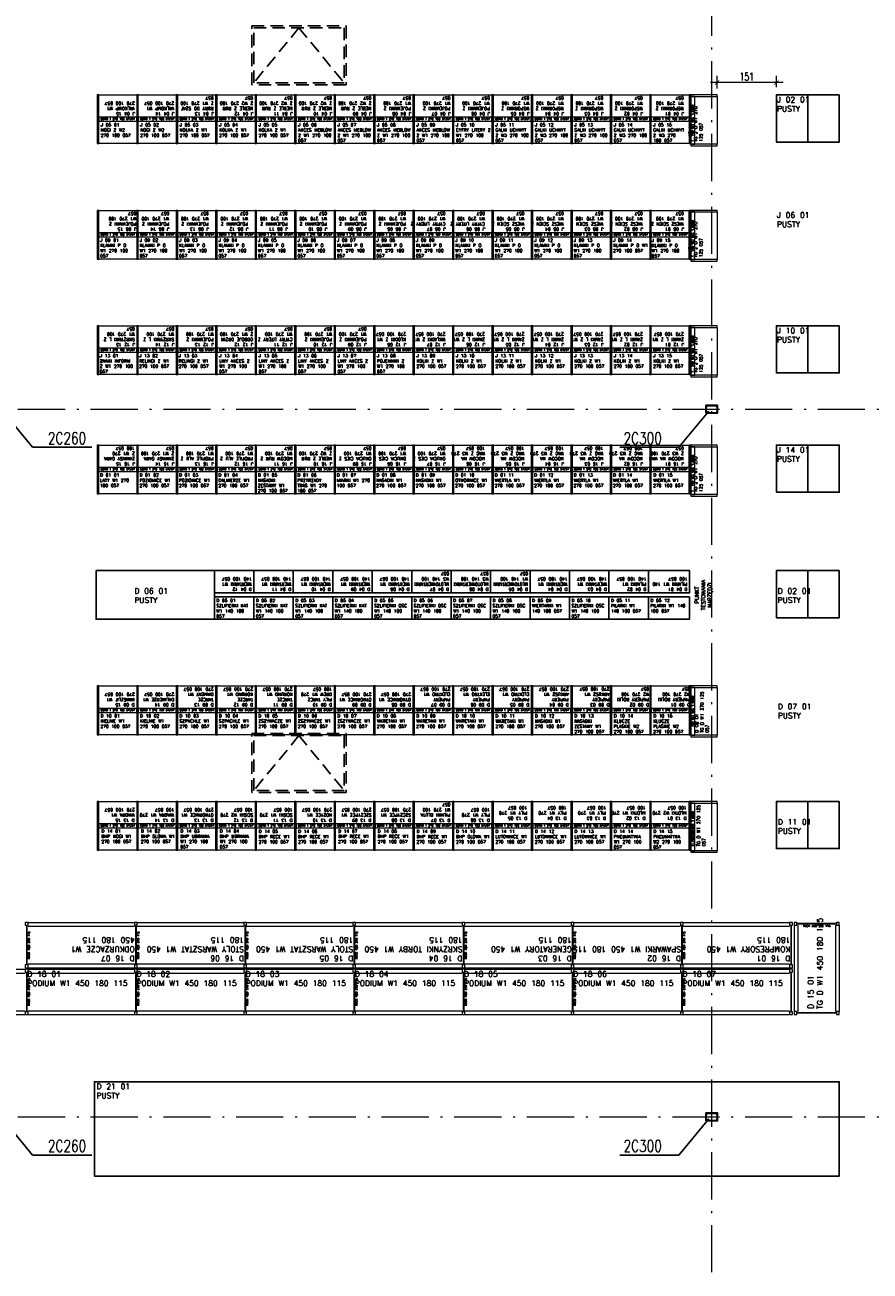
# Model space of a CAD drawing. Extents: x 153948 to 285449, y -89387 to -60195.
# Tile 33 of 108: x 254213 to 256363, y -84272 to -81102. Entities that reach past the tile are written whole.
import ezdxf

# ---------------------------------------------------------------- set-up
doc = ezdxf.new("R2010")
doc.units = 0
doc.header["$LTSCALE"] = 100
doc.header["$MEASUREMENT"] = 0
doc.header["$PDMODE"] = 1
doc.linetypes.add('ACAD_ISO10W100', pattern=[18.5, 12, -3, 0.5, -3])
doc.linetypes.add('HIDDEN2', pattern=[4.7625, 3.175, -1.5875])
doc.layers.get('0').update_dxf_attribs({"linetype": 'CONTINUOUS'})
doc.layers.get('DEFPOINTS').update_dxf_attribs({"linetype": 'CONTINUOUS'})
for name, color, linetype in [('1', 2, 'CONTINUOUS'), ('G 57 100 140', 2, 'CONTINUOUS'), ('info', 8, 'CONTINUOUS'), ('K-STA', 2, 'CONTINUOUS'), ('RS Minimasa VBA', 7, 'CONTINUOUS'), ('TEXT', 11, 'CONTINUOUS'), ('ŚWIETLIK', 2, 'CONTINUOUS')]:
    doc.layers.add(name, color=color, linetype=linetype)
for name, color, linetype, lineweight in [('A-WYMIARY100', 7, 'CONTINUOUS', 15), ('OSIE', 8, 'ACAD_ISO10W100', 15), ('R140', 7, 'CONTINUOUS', 13), ('RS REGAŁY', 7, 'CONTINUOUS', 13)]:
    doc.layers.add(name, color=color, linetype=linetype, lineweight=lineweight)
doc.styles.get("Standard").update_dxf_attribs({"font": 'txt.shx'})
doc.styles.add('TXT3', font='SIMPLEX.SHX', dxfattribs={"width": 0.75, "height": 40})
doc.styles.add('wym_romans', font='romans.shx', dxfattribs={"width": 0.7})
doc.dimstyles.new('100_CM_krótki', dxfattribs={"dimscale": 10, "dimtxt": 2, "dimasz": 1.1, "dimexe": 1.7, "dimexo": 2, "dimgap": 0.5, "dimtad": 1, "dimdec": 1, "dimrnd": 0.5, "dimzin": 9, "dimtxsty": 'wym_romans', "dimblk": 'ARCHTICK', "dimcen": 2, "dimdle": 1.7, "dimclrd": 256, "dimclre": 256, "dimclrt": 151, "dimadec": 1, "dimazin": 2, "dimtfac": 1, "dimtdec": 1, "dimtix": 1, "dimtmove": 1, "dimatfit": 2, "dimldrblk": 'ARCHTICK', "dimfxl": 1.8, "dimfxlon": 1, "dimtolj": 1, "dimtzin": 0, "dimlwd": -1, "dimlwe": -1, "dimarcsym": 0})

# ---------------------------------------------------------------- blocks, each defined once
blk = doc.blocks.new('SC300X2')
at = {"layer": '1'}
for points in [[(-15, 10), (-15, 0), (-13.8, 0), (-13.2, 8.1, -0.391021), (-12.2, 9), (12.2, 9, -0.391021), (13.2, 8.1), (13.8, 0), (15, 0), (15, 10)], [(-15, -10), (-15, 0), (-13.8, 0), (-13.2, -8.1, 0.391021), (-12.2, -9), (12.2, -9, 0.391021), (13.2, -8.1), (13.8, 0), (15, 0), (15, -10)]]:
    blk.add_lwpolyline(points, format="xyb", close=True, dxfattribs=at)
blk = doc.blocks.new('RACK 450 270 115')
at = {"color": 1}
for p, q in [((2.75, 108), (2.75, 7)), ((4.25, 108), (4.25, 7)), ((7, 115), (277.8, 115)), ((7, 105.5), (277.8, 105.5)), ((7, 9.5), (277.8, 9.5)), ((7, 0), (277.8, 0))]:
    blk.add_line(p, q, dxfattribs=at)
for points in [[(0, 108), (7, 108), (7, 115), (0, 115)], [(0, 0), (7, 0), (7, 7), (0, 7)]]:
    blk.add_lwpolyline(points, close=True, dxfattribs=at)
at = {"color": 1, "insert": (9.25, 57.5), "char_height": 5, "width": 101, "attachment_point": 5, "rotation": 90}
blk.add_mtext('RACK 450 270 115', dxfattribs=at)
blk = doc.blocks.new('NOGA RACK 450 007 115')
at = {"color": 1}
for p, q in [((2.75, 108), (2.75, 7)), ((4.25, 108), (4.25, 7))]:
    blk.add_line(p, q, dxfattribs=at)
for points in [[(0, 108), (7, 108), (7, 115), (0, 115)], [(0, 0), (7, 0), (7, 7), (0, 7)]]:
    blk.add_lwpolyline(points, close=True, dxfattribs=at)
blk = doc.blocks.new('RACK 450 220 115')
at = {"color": 1}
for p, q in [((2.75, 108), (2.75, 7)), ((4.25, 108), (4.25, 7)), ((7, 115), (227, 115)), ((7, 105.5), (227, 105.5)), ((7, 9.5), (227, 9.5)), ((7, 0), (227, 0))]:
    blk.add_line(p, q, dxfattribs=at)
for points in [[(0, 108), (7, 108), (7, 115), (0, 115)], [(0, 0), (7, 0), (7, 7), (0, 7)]]:
    blk.add_lwpolyline(points, close=True, dxfattribs=at)
at = {"color": 1, "insert": (9.25, 57.5), "char_height": 5, "width": 101, "attachment_point": 5, "rotation": 90}
blk.add_mtext('RACK 450 220 115', dxfattribs=at)
blk = doc.blocks.new('GOND T 270 100 57_57')
at = {"color": 5}
for points in [[(0, 0), (4, 0), (4, 124), (0, 124)], [(4, 124), (100.4, 124), (100.4, 67), (4, 67)], [(4, 57), (100.4, 57), (100.4, 67), (4, 67)], [(4, 57), (100.4, 57), (100.4, 0), (4, 0)]]:
    blk.add_lwpolyline(points, close=True, dxfattribs=at)
at = {"color": 5, "insert": (52.2, 62), "char_height": 5, "width": 96.4, "attachment_point": 5}
blk.add_mtext('GOND T 270 100 57/57', dxfattribs=at)
blk = doc.blocks.new('NOGA GOND T 270 004 57_57')
at = {"color": 5}
blk.add_lwpolyline([(0, 0), (4, 0), (4, 124), (0, 124)], close=True, dxfattribs=at)
blk = doc.blocks.new('NOGA GOND L 270 004 057')
at = {"color": 5}
blk.add_lwpolyline([(0, 0), (4, 0), (4, 67), (0, 67)], close=True, dxfattribs=at)
blk = doc.blocks.new('GOND L 270 125 057')
at = {"color": 5}
for points in [[(0, 0), (4, 0), (4, 67), (0, 67)], [(4, 67), (125.4, 67), (125.4, 10), (4, 10)], [(4, 0), (125.4, 0), (125.4, 10), (4, 10)]]:
    blk.add_lwpolyline(points, close=True, dxfattribs=at)
at = {"color": 5, "insert": (64.7, 5), "char_height": 5, "width": 121.4, "attachment_point": 5}
blk.add_mtext('GOND L 270 125 057', dxfattribs=at)
blk = doc.blocks.new('_ARCHTICK')
at = {"color": 0, "linetype": 'ByBlock', "const_width": 0.15}
blk.add_lwpolyline([(-0.5, -0.5), (0.5, 0.5)], dxfattribs=at)
blk = doc.blocks.new('*D801')
at = {"layer": 'A-WYMIARY100', "transparency": 16777216}
for p, q in [((255974.1, -81264.1), (255974.1, -81231.6)), ((256125.3, -81260.1), (256125.3, -81231.6)), ((256142.3, -81248.6), (255957.1, -81248.6))]:
    blk.add_line(p, q, dxfattribs=at)
at = {"layer": 'DEFPOINTS', "color": 0, "transparency": 16777216}
for p in [(255974.1, -81248.6), (255974.1, -81284.1), (256125.3, -81280.1)]:
    blk.add_point(p, dxfattribs=at)
at = {"layer": 'A-WYMIARY100', "transparency": 16777216, "xscale": 11, "yscale": 11, "zscale": 11, "rotation": 180}
blk.add_blockref('_ARCHTICK', (255974.1, -81248.6), dxfattribs=at)
at = {"layer": 'A-WYMIARY100', "transparency": 16777216, "xscale": 11, "yscale": 11, "zscale": 11}
blk.add_blockref('_ARCHTICK', (256125.3, -81248.6), dxfattribs=at)
at = {"layer": 'A-WYMIARY100', "color": 151, "transparency": 16777216, "insert": (256049.7, -81233.6), "char_height": 20, "attachment_point": 5, "style": 'wym_romans'}
blk.add_mtext('\\A1;151', dxfattribs=at)

msp = doc.modelspace()

# ---------------------------------------------------------------- linework, layer by layer
at = {"layer": 'G 57 100 140', "lineweight": -3}
for points in [[(256205.19, -81280.13), (256125.25, -81280.13), (256125.25, -81400.13), (256205.19, -81400.13)], [(256285.13, -81280.13), (256205.19, -81280.13), (256205.19, -81400.13), (256285.13, -81400.13)], [(256285.13, -81280.13), (256205.19, -81280.13), (256205.19, -81400.13), (256285.13, -81400.13)], [(256205.19, -81867.42), (256125.25, -81867.42), (256125.25, -81987.42), (256205.19, -81987.42)], [(256285.13, -81867.42), (256205.19, -81867.42), (256205.19, -81987.42), (256285.13, -81987.42)], [(256125, -82290.87), (256204.94, -82290.87), (256204.94, -82170.87), (256125, -82170.87)], [(256125.25, -82290.87), (256205.19, -82290.87), (256205.19, -82170.87), (256125.25, -82170.87)], [(256205.19, -82290.87), (256285.13, -82290.87), (256285.13, -82170.87), (256205.19, -82170.87)], [(256205.19, -82489.87), (256125.25, -82489.87), (256125.25, -82609.87), (256205.19, -82609.87)], [(256285.13, -82489.87), (256205.19, -82489.87), (256205.19, -82609.87), (256285.13, -82609.87)], [(256285.13, -82489.87), (256205.19, -82489.87), (256205.19, -82609.87), (256285.13, -82609.87)], [(256205.19, -83077.16), (256125.25, -83077.16), (256125.25, -83197.16), (256205.19, -83197.16)], [(256285.13, -83077.16), (256205.19, -83077.16), (256205.19, -83197.16), (256285.13, -83197.16)]]:
    msp.add_lwpolyline(points, close=True, dxfattribs=at)
at = {"layer": 'G 57 100 140'}
msp.add_lwpolyline([(254394.19, -82489.87), (254695.14, -82489.87), (254695.14, -82613.87), (254394.19, -82613.87)], close=True, dxfattribs=at)
at = {"layer": 'OSIE', "ltscale": 0.1}
for p, q in [((255960.4, -86679.55), (255960.4, -73374.65)), ((247720.4, -82079.55), (263229.19, -82079.55)), ((247720.4, -83879.55), (263229.19, -83879.55))]:
    msp.add_line(p, q, dxfattribs=at)
at = {"layer": 'R140', "lineweight": -3}
for points in [[(254695.14, -82489.87), (254795.54, -82489.87), (254795.54, -82546.87), (254695.14, -82546.87)], [(254795.54, -82489.87), (254895.94, -82489.87), (254895.94, -82546.87), (254795.54, -82546.87)], [(254895.94, -82489.87), (254996.34, -82489.87), (254996.34, -82546.87), (254895.94, -82546.87)], [(254996.34, -82489.87), (255096.74, -82489.87), (255096.74, -82546.87), (254996.34, -82546.87)], [(255096.74, -82489.87), (255197.14, -82489.87), (255197.14, -82546.87), (255096.74, -82546.87)], [(255197.14, -82489.87), (255297.54, -82489.87), (255297.54, -82546.87), (255197.14, -82546.87)], [(255297.54, -82489.87), (255397.94, -82489.87), (255397.94, -82546.87), (255297.54, -82546.87)], [(255397.94, -82489.87), (255498.34, -82489.87), (255498.34, -82546.87), (255397.94, -82546.87)], [(255498.34, -82489.87), (255598.74, -82489.87), (255598.74, -82546.87), (255498.34, -82546.87)], [(255598.74, -82489.87), (255699.14, -82489.87), (255699.14, -82546.87), (255598.74, -82546.87)], [(255699.14, -82489.87), (255799.54, -82489.87), (255799.54, -82546.87), (255699.14, -82546.87)], [(255799.54, -82489.87), (255903.94, -82489.87), (255903.94, -82546.87), (255799.54, -82546.87)], [(254695.14, -82556.87), (254795.54, -82556.87), (254795.54, -82613.87), (254695.14, -82613.87)], [(254795.54, -82556.87), (254895.94, -82556.87), (254895.94, -82613.87), (254795.54, -82613.87)], [(254895.94, -82556.87), (254996.34, -82556.87), (254996.34, -82613.87), (254895.94, -82613.87)], [(254996.34, -82556.87), (255096.74, -82556.87), (255096.74, -82613.87), (254996.34, -82613.87)], [(255096.74, -82556.87), (255197.14, -82556.87), (255197.14, -82613.87), (255096.74, -82613.87)], [(255197.14, -82556.87), (255297.54, -82556.87), (255297.54, -82613.87), (255197.14, -82613.87)], [(255297.54, -82556.87), (255397.94, -82556.87), (255397.94, -82613.87), (255297.54, -82613.87)], [(255397.94, -82556.87), (255498.34, -82556.87), (255498.34, -82613.87), (255397.94, -82613.87)], [(255498.34, -82556.87), (255598.74, -82556.87), (255598.74, -82613.87), (255498.34, -82613.87)], [(255598.74, -82556.87), (255699.14, -82556.87), (255699.14, -82613.87), (255598.74, -82613.87)], [(255699.14, -82556.87), (255799.54, -82556.87), (255799.54, -82613.87), (255699.14, -82613.87)], [(255799.54, -82556.87), (255903.94, -82556.87), (255903.94, -82613.87), (255799.54, -82613.87)], [(254390.12, -84029.93), (256285.13, -84029.93), (256285.13, -83789.93), (254390.12, -83789.93)]]:
    msp.add_lwpolyline(points, close=True, dxfattribs=at)
at = {"layer": 'TEXT'}
for p, q in [((254232.53, -82176.45), (254156.65, -82084.55)), ((255877.03, -82176.45), (255952.9, -82084.55)), ((254383.2, -82176.45), (254232.53, -82176.45)), ((255726.36, -82176.45), (255877.03, -82176.45)), ((254232.53, -83976.45), (254156.65, -83884.55)), ((255877.03, -83976.45), (255952.9, -83884.55)), ((254383.2, -83976.45), (254232.53, -83976.45)), ((255726.36, -83976.45), (255877.03, -83976.45))]:
    msp.add_line(p, q, dxfattribs=at)
at = {"layer": 'ŚWIETLIK', "linetype": 'HIDDEN2', "ltscale": 0.1}
for p, q in [((254910.4, -81109.55), (254795.4, -81249.55)), ((254910.4, -81109.55), (255025.4, -81249.55)), ((254910.4, -82909.55), (254795.4, -83049.55)), ((254910.4, -82909.55), (255025.4, -83049.55))]:
    msp.add_line(p, q, dxfattribs=at)
for points in [[(254790.4, -81104.55), (255030.4, -81104.55), (255030.4, -81254.55), (254790.4, -81254.55)], [(254795.4, -81109.55), (255025.4, -81109.55), (255025.4, -81249.55), (254795.4, -81249.55)], [(254790.4, -82904.55), (255030.4, -82904.55), (255030.4, -83054.55), (254790.4, -83054.55)], [(254795.4, -82909.55), (255025.4, -82909.55), (255025.4, -83049.55), (254795.4, -83049.55)]]:
    msp.add_lwpolyline(points, close=True, dxfattribs=at)

# ---------------------------------------------------------------- block references
for p in [(255903.15, -81697.77), (255903.15, -81991.42), (255903.15, -82294.87), (255903.15, -83201.16)]:
    msp.add_blockref('NOGA GOND T 270 004 57_57', p)
at = {"layer": 'K-STA', "ltscale": 0.5}
for p in [(255960.4, -82079.55), (255960.4, -83879.55)]:
    msp.add_blockref('SC300X2', p, dxfattribs=at)
at = {"layer": 'RS REGAŁY'}
for name, p in [('GOND T 270 100 57_57', (254397.15, -81404.13)), ('GOND T 270 100 57_57', (254497.55, -81404.13)), ('GOND T 270 100 57_57', (254597.95, -81404.13)), ('GOND T 270 100 57_57', (254698.35, -81404.13)), ('GOND T 270 100 57_57', (254798.75, -81404.13)), ('GOND T 270 100 57_57', (254899.15, -81404.13)), ('GOND T 270 100 57_57', (254999.55, -81404.13)), ('GOND T 270 100 57_57', (255099.95, -81404.13)), ('GOND T 270 100 57_57', (255200.35, -81404.13)), ('GOND T 270 100 57_57', (255300.75, -81404.13)), ('GOND T 270 100 57_57', (255401.15, -81404.13)), ('GOND T 270 100 57_57', (255501.55, -81404.13)), ('GOND T 270 100 57_57', (255601.95, -81404.13)), ('GOND T 270 100 57_57', (255702.35, -81404.13)), ('GOND T 270 100 57_57', (255802.75, -81404.13)), ('NOGA GOND T 270 004 57_57', (255903.15, -81404.13)), ('GOND T 270 100 57_57', (254397.15, -81697.77)), ('GOND T 270 100 57_57', (254497.55, -81697.77)), ('GOND T 270 100 57_57', (254597.95, -81697.77)), ('GOND T 270 100 57_57', (254698.35, -81697.77)), ('GOND T 270 100 57_57', (254798.75, -81697.77)), ('GOND T 270 100 57_57', (254899.15, -81697.77)), ('GOND T 270 100 57_57', (254999.55, -81697.77)), ('GOND T 270 100 57_57', (255099.95, -81697.77)), ('GOND T 270 100 57_57', (255200.35, -81697.77)), ('GOND T 270 100 57_57', (255300.75, -81697.77)), ('GOND T 270 100 57_57', (255401.15, -81697.77)), ('GOND T 270 100 57_57', (255501.55, -81697.77)), ('GOND T 270 100 57_57', (255601.95, -81697.77)), ('GOND T 270 100 57_57', (255702.35, -81697.77)), ('GOND T 270 100 57_57', (255802.75, -81697.77)), ('GOND T 270 100 57_57', (254397.15, -81991.42)), ('GOND T 270 100 57_57', (254497.55, -81991.42)), ('GOND T 270 100 57_57', (254597.95, -81991.42)), ('GOND T 270 100 57_57', (254698.35, -81991.42)), ('GOND T 270 100 57_57', (254798.75, -81991.42)), ('GOND T 270 100 57_57', (254899.15, -81991.42)), ('GOND T 270 100 57_57', (254999.55, -81991.42)), ('GOND T 270 100 57_57', (255099.95, -81991.42)), ('GOND T 270 100 57_57', (255200.35, -81991.42)), ('GOND T 270 100 57_57', (255300.75, -81991.42)), ('GOND T 270 100 57_57', (255401.15, -81991.42)), ('GOND T 270 100 57_57', (255501.55, -81991.42)), ('GOND T 270 100 57_57', (255601.95, -81991.42)), ('GOND T 270 100 57_57', (255702.35, -81991.42)), ('GOND T 270 100 57_57', (255802.75, -81991.42)), ('GOND T 270 100 57_57', (254397.15, -82294.87)), ('GOND T 270 100 57_57', (254497.55, -82294.87)), ('GOND T 270 100 57_57', (254597.95, -82294.87)), ('GOND T 270 100 57_57', (254698.35, -82294.87)), ('GOND T 270 100 57_57', (254798.75, -82294.87)), ('GOND T 270 100 57_57', (254899.15, -82294.87)), ('GOND T 270 100 57_57', (254999.55, -82294.87)), ('GOND T 270 100 57_57', (255099.95, -82294.87)), ('GOND T 270 100 57_57', (255200.35, -82294.87)), ('GOND T 270 100 57_57', (255300.75, -82294.87)), ('GOND T 270 100 57_57', (255401.15, -82294.87)), ('GOND T 270 100 57_57', (255501.55, -82294.87)), ('GOND T 270 100 57_57', (255601.95, -82294.87)), ('GOND T 270 100 57_57', (255702.35, -82294.87)), ('GOND T 270 100 57_57', (255802.75, -82294.87)), ('GOND T 270 100 57_57', (254397.15, -82907.51)), ('GOND T 270 100 57_57', (254497.55, -82907.51)), ('GOND T 270 100 57_57', (254597.95, -82907.51)), ('GOND T 270 100 57_57', (254698.35, -82907.51)), ('GOND T 270 100 57_57', (254798.75, -82907.51)), ('GOND T 270 100 57_57', (254899.15, -82907.51)), ('GOND T 270 100 57_57', (254999.55, -82907.51)), ('GOND T 270 100 57_57', (255099.95, -82907.51)), ('GOND T 270 100 57_57', (255200.35, -82907.51)), ('GOND T 270 100 57_57', (255300.75, -82907.51)), ('GOND T 270 100 57_57', (255401.15, -82907.51)), ('GOND T 270 100 57_57', (255501.55, -82907.51)), ('GOND T 270 100 57_57', (255601.95, -82907.51)), ('GOND T 270 100 57_57', (255702.35, -82907.51)), ('GOND T 270 100 57_57', (255802.75, -82907.51)), ('NOGA GOND T 270 004 57_57', (255903.15, -82907.51)), ('GOND T 270 100 57_57', (254397.15, -83201.16)), ('GOND T 270 100 57_57', (254497.55, -83201.16)), ('GOND T 270 100 57_57', (254597.95, -83201.16)), ('GOND T 270 100 57_57', (254698.35, -83201.16)), ('GOND T 270 100 57_57', (254798.75, -83201.16)), ('GOND T 270 100 57_57', (254899.15, -83201.16)), ('GOND T 270 100 57_57', (254999.55, -83201.16)), ('GOND T 270 100 57_57', (255099.95, -83201.16)), ('GOND T 270 100 57_57', (255200.35, -83201.16)), ('GOND T 270 100 57_57', (255300.75, -83201.16)), ('GOND T 270 100 57_57', (255401.15, -83201.16)), ('GOND T 270 100 57_57', (255501.55, -83201.16)), ('GOND T 270 100 57_57', (255601.95, -83201.16)), ('GOND T 270 100 57_57', (255702.35, -83201.16)), ('GOND T 270 100 57_57', (255802.75, -83201.16)), ('RACK 450 270 115', (254214.12, -83499.93)), ('RACK 450 270 115', (254491.92, -83499.93)), ('RACK 450 270 115', (254769.72, -83499.93)), ('RACK 450 270 115', (255047.52, -83499.93)), ('RACK 450 270 115', (255325.32, -83499.93)), ('RACK 450 270 115', (255603.12, -83499.93)), ('RACK 450 270 115', (255880.92, -83499.93)), ('NOGA RACK 450 007 115', (256158.72, -83499.93)), ('RACK 450 220 115', (253987.12, -83619.13)), ('RACK 450 270 115', (254214.12, -83619.13)), ('RACK 450 270 115', (254491.92, -83619.13)), ('RACK 450 270 115', (254769.72, -83619.13)), ('RACK 450 270 115', (255047.52, -83619.13)), ('RACK 450 270 115', (255325.32, -83619.13)), ('RACK 450 270 115', (255603.12, -83619.13)), ('RACK 450 270 115', (255880.92, -83619.13)), ('NOGA RACK 450 007 115', (256158.72, -83619.13))]:
    msp.add_blockref(name, p, dxfattribs=at)
at = {"layer": 'RS REGAŁY', "rotation": 270}
for name, p in [('GOND L 270 125 057', (255907.15, -81280.13)), ('NOGA GOND L 270 004 057', (255907.15, -81405.53)), ('GOND L 270 125 057', (255907.15, -81573.77)), ('NOGA GOND L 270 004 057', (255907.15, -81699.17)), ('GOND L 270 125 057', (255907.15, -81867.42)), ('NOGA GOND L 270 004 057', (255907.15, -81992.82)), ('GOND L 270 125 057', (255907.15, -82170.87)), ('NOGA GOND L 270 004 057', (255907.15, -82296.27)), ('GOND L 270 125 057', (255907.15, -82783.51)), ('NOGA GOND L 270 004 057', (255907.15, -82908.91)), ('GOND L 270 125 057', (255907.15, -83077.16)), ('NOGA GOND L 270 004 057', (255907.15, -83202.56)), ('RACK 450 220 115', (256170.13, -83384.73)), ('NOGA RACK 450 007 115', (256170.13, -83611.73))]:
    msp.add_blockref(name, p, dxfattribs=at)

# ---------------------------------------------------------------- texts
at = {"layer": 'info', "insert": (255940.39, -82551.87), "char_height": 10, "width": 124, "attachment_point": 5, "rotation": 90}
msp.add_mtext('PUNKT TESTOWANIA NARZĘDZI', dxfattribs=at)
at = {"layer": 'RS Minimasa VBA', "attachment_point": 1}
for s, insert, char_height, width, rotation in [('J 04 15^M^JVALKOMP W1 270 100 057', (254492.55, -81332.13), 8, 91.4, 180), ('J 04 14^M^JVALKOMP W1 270 100 057', (254592.95, -81332.13), 8, 95.4, 180), ('J 04 13^M^JRURY DO SZAF Z W1 270 100 057', (254693.35, -81332.13), 8, 95.4, 180), ('J 04 12^M^JMEBLE Z RUR Z W2 270 100 057', (254793.75, -81332.13), 8, 95.4, 180), ('J 04 11^M^JMEBLE Z RUR Z W2 270 100 057', (254894.15, -81332.13), 8, 95.4, 180), ('J 04 10^M^JMEBLE Z RUR Z W2 270 100 057', (254994.55, -81332.13), 8, 95.4, 180), ('J 04 09^M^JMEBLE Z RUR Z W2 270 100 057', (255094.95, -81332.13), 8, 95.4, 180), ('J 04 08^M^JPOJEMNIKI Z W1 270 100 057', (255195.35, -81332.13), 8, 95.4, 180), ('J 04 07^M^JPOJEMNIKI Z W1 270 100 057', (255295.75, -81332.13), 8, 95.4, 180), ('J 04 06^M^JPOJEMNIKI Z W1 270 100 057', (255396.15, -81332.13), 8, 95.4, 180), ('J 04 05^M^JWSPORNIKI Z W1 270 100 057', (255496.55, -81332.13), 8, 95.4, 180), ('J 04 04^M^JWSPORNIKI Z W1 270 100 057', (255584.35, -81332.13), 8, 95.4, 180), ('J 04 03^M^JWSPORNIKI Z W1 270 100 057', (255684.75, -81332.13), 8, 95.4, 180), ('J 04 02^M^JWSPORNIKI Z W1 270 100 057', (255785.15, -81332.13), 8, 95.4, 180), ('J 04 01^M^JWSPORNIKI Z W1 270 100 057', (255889.55, -81332.13), 8, 99.4, 180), ('J 03 01^M^JTG J O W1 270 125 057', (255902.5, -81399.13), 8, 119, 90), ('J 07 01^M^JTG J O W1 270 125 057', (255902.5, -81692.77), 8, 119, 90), ('J 08 15^M^JPOJEMNIKI Z W1 270 100 057', (254496.55, -81625.77), 8, 95.4, 180), ('J 08 14^M^JPOJEMNIKI Z W1 270 100 057', (254580.35, -81625.77), 8, 95.4, 180), ('J 08 13^M^JPOJEMNIKI Z W1 270 100 057', (254680.75, -81625.77), 8, 95.4, 180), ('J 08 12^M^JPOJEMNIKI Z W1 270 100 057', (254781.15, -81625.77), 8, 95.4, 180), ('J 08 11^M^JPOJEMNIKI Z W1 270 100 057', (254881.55, -81625.77), 8, 95.4, 180), ('J 08 10^M^JPOJEMNIKI Z W1 270 100 057', (254981.95, -81625.77), 8, 95.4, 180), ('J 08 09^M^JPOJEMNIKI Z W1 270 100 057', (255082.35, -81625.77), 8, 95.4, 180), ('J 08 08^M^JPOJEMNIKI Z W1 270 100 057', (255182.75, -81625.77), 8, 95.4, 180), ('J 08 07^M^JCYFRY LITERY Z W1 270 100 057', (255283.15, -81625.77), 8, 95.4, 180), ('J 08 06^M^JCYFRY LITERY Z W1 270 100 057', (255383.55, -81625.77), 8, 95.4, 180), ('J 08 05^M^JWIESZ SCIEN Z W1 270 100 057', (255483.95, -81625.77), 8, 95.4, 180), ('J 08 04^M^JWIESZ SCIEN Z W1 270 100 057', (255584.35, -81625.77), 8, 95.4, 180), ('J 08 03^M^JWIESZ SCIEN Z W1 270 100 057', (255684.75, -81625.77), 8, 95.4, 180), ('J 08 02^M^JWIESZ SCIEN Z W1 270 100 057', (255785.15, -81625.77), 8, 95.4, 180), ('J 08 01^M^JWIESZ SCIEN Z W1 270 100 057', (255889.55, -81625.77), 8, 99.4, 180), ('J 12 15^M^JSKRZYNKI L Z W1 270 100 057', (254492.55, -81919.42), 8, 91.4, 180), ('J 12 14^M^JSKRZYNKI L Z W1 270 100 057', (254592.95, -81919.42), 8, 95.4, 180), ('J 12 13^M^JPOJEMNIKI Z W1 270 100 057', (254693.35, -81919.42), 8, 95.4, 180), ('J 12 12^M^JODBOJE DRZWI Z W1 270 100 057', (254793.75, -81919.42), 8, 95.4, 180), ('J 12 11^M^JCYFRY LITERY Z W1 270 100 057', (254894.15, -81919.42), 8, 95.4, 180), ('J 12 10^M^JPOJEMNIKI Z W1 270 100 057', (254994.55, -81919.42), 8, 95.4, 180), ('J 12 09^M^JPOJEMNIKI Z W1 270 100 057', (255082.35, -81919.42), 8, 95.4, 180), ('J 12 08^M^JKLODKI Z W1 270 100 057', (255182.75, -81919.42), 8, 95.4, 180), ('J 12 07^M^JWKLADKI Z W1 270 100 057', (255283.15, -81919.42), 8, 95.4, 180), ('J 12 06^M^JZAMKI L Z W1 270 100 057', (255383.55, -81919.42), 8, 95.4, 180), ('J 12 05^M^JZAMKI L Z W1 270 100 057', (255483.95, -81919.42), 8, 95.4, 180), ('J 12 04^M^JZAMKI L Z W1 270 100 057', (255584.35, -81919.42), 8, 95.4, 180), ('J 12 03^M^JZAMKI L Z W1 270 100 057', (255684.75, -81919.42), 8, 95.4, 180), ('J 12 02^M^JZAMKI L Z W1 270 100 057', (255785.15, -81919.42), 8, 95.4, 180), ('J 12 01^M^JZAMKI L Z W1 270 100 057', (255889.55, -81919.42), 8, 99.4, 180), ('J 11 01^M^JTG J O W1 270 125 057', (255902.5, -81986.42), 8, 119, 90), ('J 15 01^M^JTG J O W1 270 125 057', (255902.5, -82289.87), 8, 119, 90), ('J 16 15^M^JZAWIASY GARA Z W1 270 100 057', (254492.55, -82222.87), 8, 91.4, 180), ('J 16 14^M^JZAWIASY GARA Z W1 270 100 057', (254592.95, -82222.87), 8, 95.4, 180), ('J 16 13^M^JPROFILE ALU Z W1 270 100 057', (254693.35, -82222.87), 8, 95.4, 180), ('J 16 12^M^JPROFILE ALU Z W1 270 100 057', (254793.75, -82222.87), 8, 95.4, 180), ('J 16 11^M^JMOCOW RUR Z W1 270 100 057', (254894.15, -82222.87), 8, 95.4, 180), ('J 16 10^M^JMEBLE Z RUR Z W2 270 100 057', (254994.55, -82222.87), 8, 95.4, 180), ('J 16 09^M^JOKUCIA CIES Z W1 270 100 057', (255094.95, -82222.87), 8, 95.4, 180), ('J 16 08^M^JOKUCIA CIES Z W1 270 100 057', (255182.75, -82222.87), 8, 95.4, 180), ('J 16 07^M^JOKUCIA CIES Z W1 270 100 057', (255283.15, -82222.87), 8, 95.4, 180), ('J 16 06^M^JMOCOW NA WAG Z W3 270 100 057', (255383.55, -82222.87), 8, 95.4, 180), ('J 16 05^M^JMOCOW NA WAG Z W3 270 100 057', (255483.95, -82222.87), 8, 95.4, 180), ('J 16 04^M^JMOCOW NA WAG Z W3 270 100 057', (255584.35, -82222.87), 8, 95.4, 180), ('J 16 03^M^JMOCOW NA WAG Z W3 270 100 057', (255684.75, -82222.87), 8, 95.4, 180), ('J 16 02^M^JMOCOW NA WAG Z W3 270 100 057', (255785.15, -82222.87), 8, 95.4, 180), ('J 16 01^M^JMOCOW NA WAG Z W3 270 100 057', (255889.55, -82222.87), 8, 99.4, 180), ('D 04 12^M^JWIERTARKI W1 140 100 057', (254790.54, -82541.87), 8, 95.4, 180), ('D 04 11^M^JWIERTARKI W1 140 100 057', (254890.94, -82541.87), 8, 95.4, 180), ('D 04 10^M^JWIERTARKI W1 140 100 057', (254991.34, -82541.87), 8, 95.4, 180), ('D 04 09^M^JWIERTARKI W1 140 100 057', (255091.74, -82541.87), 8, 95.4, 180), ('D 04 08^M^JWIERTARKI W1 140 100 057', (255192.14, -82541.87), 8, 95.4, 180), ('D 04 07^M^JMLOTOWIERTARKI W3 140 100 057', (255292.54, -82541.87), 8, 95.4, 180), ('D 04 06^M^JMLOTOWIERTARKI W3 140 100 057', (255392.94, -82541.87), 8, 95.4, 180), ('D 04 05^M^JMLOTOWIERTARKI W1 140 100 057', (255493.34, -82541.87), 8, 95.4, 180), ('D 04 04^M^JWIERTARKI W1 140 100 057', (255593.74, -82541.87), 8, 95.4, 180), ('D 04 03^M^JWIERTARKI W1 140 100 057', (255694.14, -82541.87), 8, 95.4, 180), ('D 04 02^M^JPILARKI W1 140 100 057', (255794.54, -82541.87), 8, 95.4, 180), ('D 04 01^M^JPILARKI W1 140 100 057', (255898.94, -82541.87), 8, 99.4, 180), ('D 09 15^M^JMINISZLIF W1 270 100 057', (254492.55, -82835.51), 8, 91.4, 180), ('D 09 14^M^JDALMIERZE W1 270 100 057', (254592.95, -82835.51), 8, 95.4, 180), ('D 09 13^M^JTARCZE DIAMENT W1 270 100 057', (254693.35, -82835.51), 8, 95.4, 180), ('D 09 12^M^JTARCZE KORUND W1 270 100 057', (254793.75, -82835.51), 8, 95.4, 180), ('D 09 11^M^JTARCZE KORUND W1 270 100 057', (254894.15, -82835.51), 8, 95.4, 180), ('D 09 10^M^JPILY TARCZ DREW W1 270 100 057', (254994.55, -82835.51), 8, 95.4, 180), ('D 09 09^M^JOTWORNICE W1 270 100 057', (255094.95, -82835.51), 8, 95.4, 180), ('D 09 08^M^JOTWORNICE W1 270 100 057', (255195.35, -82835.51), 8, 95.4, 180), ('D 09 07^M^JPAPIERY ELEKTRO W1 270 100 057', (255295.75, -82835.51), 8, 95.4, 180), ('D 09 06^M^JPAPIERY ELEKTRO W1 270 100 057', (255396.15, -82835.51), 8, 95.4, 180), ('D 09 05^M^JPAPIERY ELEKTRO W1 270 100 057', (255496.55, -82835.51), 8, 95.4, 180), ('D 09 04^M^JPAPIERY ARKUSZ W1 270 100 057', (255596.95, -82835.51), 8, 95.4, 180), ('D 09 03^M^JPAPIERY ARKUSZ W1 270 100 057', (255700.68, -82835.37), 8, 95.4, 180), ('D 09 02^M^JPAPIERY ROLKI W2 270 100 057', (255801.08, -82835.37), 8, 95.4, 180), ('D 09 01^M^JPAPIERY ROLKI W2 270 100 057', (255905.48, -82835.37), 8, 99.4, 180), ('D 08 01^M^JTG D W1 270 125 057', (255918.43, -82902.37), 8, 119, 90), ('D 13 15^M^JWIADRA W1 270 100 057', (254492.55, -83129.16), 8, 91.4, 180), ('D 13 14^M^JWIADRA W1 270 100 057', (254592.95, -83129.16), 8, 95.4, 180), ('D 13 13^M^JOTWORNICE W1 270 100 057', (254693.35, -83129.16), 8, 95.4, 180), ('D 13 12^M^JSCISKI W2 270 100 057', (254793.75, -83129.16), 8, 95.4, 180), ('D 13 11^M^JSCISKI W1 270 100 057', (254894.15, -83129.16), 8, 95.4, 180), ('D 13 10^M^JNOZYCE W1 270 100 057', (254994.55, -83129.16), 8, 95.4, 180), ('D 13 09^M^JSZCZYPCE W1 270 100 057', (255094.95, -83129.16), 8, 95.4, 180), ('D 13 08^M^JSZCZYPCE W1 270 100 057', (255195.35, -83129.16), 8, 95.4, 180), ('D 13 07^M^JPILNIKI DLUTA W1 270 100 057', (255295.75, -83129.16), 8, 95.4, 180), ('D 13 06^M^JPILY W1 270 100 057', (255396.15, -83129.16), 8, 95.4, 180), ('D 13 05^M^JPILY W1 270 100 057', (255491.13, -83123.94), 8, 95.4, 180), ('D 13 04^M^JPILY W1 270 100 057', (255591.53, -83123.94), 8, 95.4, 180), ('D 13 03^M^JPILY W1 270 100 057', (255691.93, -83123.94), 8, 95.4, 180), ('D 13 02^M^JMLOTKI W1 270 100 057', (255792.33, -83123.94), 8, 95.4, 180), ('D 13 01^M^JMLOTKI W2 270 100 057', (255896.73, -83123.94), 8, 99.4, 180), ('D 12 01^M^JTG D W1 270 125 057', (255909.69, -83190.94), 8, 119, 90), ('D 16 07^M^JODKURZACZE W1 450 180 115', (254492.61, -83483.49), 14, 190, 180), ('D 16 06^M^JSTOLY WARSZTAT W1 450 180 115', (254770.61, -83483.49), 14, 273, 180), ('D 16 05^M^JSTOLY WARSZTAT W1 450 180 115', (255048.61, -83483.49), 14, 273, 180), ('D 16 04^M^JSKRZYNKI TORBY W1 450 180 115', (255326.61, -83483.49), 14, 273, 180), ('D 16 03^M^JGENERATORY W1 450 180 115', (255604.61, -83483.49), 14, 273, 180), ('D 16 02^M^JSPAWARKI W1 450 180 115', (255882.61, -83483.49), 14, 273, 180), ('D 16 01^M^JKOMPRESORY W1 450 180 115', (256160.61, -83483.49), 14, 273, 180), ('D 15 01^M^JTG D W1 450 180 115', (256205.41, -83604.81), 14, 230, 90)]:
    msp.add_mtext(s, dxfattribs=dict(at, insert=insert, char_height=char_height, width=width, rotation=rotation))
for s, insert, char_height, width in [('J 02 01^M^JPUSTY', (256126.61, -81285.13), 14, 154.6263), ('J 05 01^M^JNOGI Z W2 270 100 057', (254406.15, -81352.13), 8, 95.4), ('J 05 02^M^JNOGI Z W2 270 100 057', (254506.55, -81352.13), 8, 95.4), ('J 05 03^M^JKOLKA Z W1 270 100 057', (254606.95, -81352.13), 8, 95.4), ('J 05 04^M^JKOLKA Z W1 270 100 057', (254707.35, -81352.13), 8, 95.4), ('J 05 05^M^JKOLKA Z W1 270 100 057', (254807.75, -81352.13), 8, 95.4), ('J 05 06^M^JAKCES MEBLOW Z W1 270 100 057', (254908.15, -81352.13), 8, 95.4), ('J 05 07^M^JAKCES MEBLOW Z W1 270 100 057', (255008.55, -81352.13), 8, 95.4), ('J 05 08^M^JAKCES MEBLOW Z W1 270 100 057', (255108.95, -81352.13), 8, 95.4), ('J 05 09^M^JAKCES MEBLOW Z W1 270 100 057', (255209.35, -81352.13), 8, 95.4), ('J 05 10^M^JCYFRY LITERY Z W1 270 100 057', (255309.75, -81352.13), 8, 95.4), ('J 05 11^M^JGALKI UCHWYT Z W3 270 100 057', (255410.15, -81352.13), 8, 95.4), ('J 05 12^M^JGALKI UCHWYT Z W3 270 100 057', (255510.55, -81352.13), 8, 95.4), ('J 05 13^M^JGALKI UCHWYT Z W3 270 100 057', (255610.95, -81352.13), 8, 95.4), ('J 05 14^M^JGALKI UCHWYT Z W3 270 100 057', (255711.35, -81352.13), 8, 95.4), ('J 05 15^M^JGALKI UCHWYT Z W3 270 100 057', (255811.75, -81352.13), 8, 90.7549), ('J 06 01^M^JPUSTY', (256126.61, -81578.77), 14, 154.8803), ('J 09 01^M^JKLAMKI P O W1 270 100 057', (254404.56, -81645.53), 8, 95.4), ('J 09 02^M^JKLAMKI P O W1 270 100 057', (254504.96, -81645.53), 8, 95.4), ('J 09 03^M^JKLAMKI P O W1 270 100 057', (254605.36, -81645.53), 8, 95.4), ('J 09 04^M^JKLAMKI P O W1 270 100 057', (254705.76, -81645.53), 8, 95.4), ('J 09 05^M^JKLAMKI P O W1 270 100 057', (254806.16, -81645.53), 8, 95.4), ('J 09 06^M^JKLAMKI P O W1 270 100 057', (254906.56, -81645.53), 8, 95.4), ('J 09 07^M^JKLAMKI P O W1 270 100 057', (255006.96, -81645.53), 8, 95.4), ('J 09 08^M^JKLAMKI P O W1 270 100 057', (255107.36, -81645.53), 8, 95.4), ('J 09 09^M^JKLAMKI P O W1 270 100 057', (255207.76, -81645.53), 8, 95.4), ('J 09 10^M^JKLAMKI P O W1 270 100 057', (255308.16, -81645.53), 8, 95.4), ('J 09 11^M^JKLAMKI P O W1 270 100 057', (255408.56, -81645.53), 8, 95.4), ('J 09 12^M^JKLAMKI P O W1 270 100 057', (255508.96, -81645.53), 8, 95.4), ('J 09 13^M^JKLAMKI P O W1 270 100 057', (255609.36, -81645.53), 8, 95.4), ('J 09 14^M^JKLAMKI P O W1 270 100 057', (255709.76, -81645.53), 8, 99.4), ('J 09 15^M^JKLAMKI P O W1 270 100 057', (255807.75, -81645.77), 8, 94.7549), ('J 10 01^M^JPUSTY', (256126.61, -81872.42), 14, 154.8803), ('J 13 01^M^JZNAKI INFORM Z W1 270 100 057', (254403.49, -81939.42), 8, 95.4), ('J 13 02^M^JRELINGI Z W1 270 100 057', (254503.89, -81939.42), 8, 95.4), ('J 13 03^M^JRELINGI Z W1 270 100 057', (254604.29, -81939.42), 8, 95.4), ('J 13 04^M^JLINY AKCES Z W1 270 100 057', (254707.35, -81939.42), 8, 95.4), ('J 13 05^M^JLINY AKCES Z W1 270 100 057', (254807.75, -81939.42), 8, 95.4), ('J 13 06^M^JLINY AKCES Z W1 270 100 057', (254908.15, -81939.42), 8, 95.4), ('J 13 07^M^JLINY AKCES Z W1 270 100 057', (255008.55, -81939.42), 8, 95.4), ('J 13 08^M^JPOJEMNIKI Z W1 270 100 057', (255108.95, -81939.42), 8, 95.4), ('J 13 09^M^JKOLKI Z W1 270 100 057', (255209.35, -81939.42), 8, 95.4), ('J 13 10^M^JKOLKI Z W1 270 100 057', (255309.75, -81939.42), 8, 95.4), ('J 13 11^M^JKOLKI Z W1 270 100 057', (255410.15, -81939.42), 8, 95.4), ('J 13 12^M^JKOLKI Z W1 270 100 057', (255510.55, -81939.42), 8, 95.4), ('J 13 13^M^JKOLKI Z W1 270 100 057', (255610.95, -81939.42), 8, 95.4), ('J 13 14^M^JKOLKI Z W1 270 100 057', (255711.35, -81939.42), 8, 95.4), ('J 13 15^M^JKOLKI Z W1 270 100 057', (255811.75, -81939.42), 8, 91.4), ('J 14 01^M^JPUSTY', (256126.35, -82175.87), 14, 155.1343), ('D 01 01^M^JLATY W1 270 100 057', (254404.18, -82242.87), 8, 95.4), ('D 01 02^M^JPOZIOMICE W1 270 100 057', (254504.58, -82242.87), 8, 95.4), ('D 01 03^M^JPOZIOMICE W1 270 100 057', (254604.98, -82242.87), 8, 95.4), ('D 01 04^M^JDALMIERZE W1 270 100 057', (254705.38, -82242.87), 8, 95.4), ('D 01 05^M^JNASADKI ZESTAWY W1 270 100 057', (254805.78, -82242.87), 8, 95.4), ('D 01 06^M^JPRZYRZADY TRAS W1 270 100 057', (254906.18, -82242.87), 8, 95.4), ('D 01 07^M^JMIARKI W1 270 100 057', (255006.58, -82242.87), 8, 95.4), ('D 01 08^M^JNASADKI W1 270 100 057', (255106.98, -82242.87), 8, 95.4), ('D 01 09^M^JNASADKI W1 270 100 057', (255207.38, -82242.87), 8, 95.4), ('D 01 10^M^JOTWORNICE W1 270 100 057', (255307.78, -82242.87), 8, 95.4), ('D 01 11^M^JWIERTLA W1 270 100 057', (255408.18, -82242.87), 8, 95.4), ('D 01 12^M^JWIERTLA W1 270 100 057', (255508.58, -82242.87), 8, 95.4), ('D 01 13^M^JWIERTLA W1 270 100 057', (255608.98, -82242.87), 8, 95.4), ('D 01 14^M^JWIERTLA W1 270 100 057', (255709.38, -82242.87), 8, 99.4), ('D 01 15^M^JWIERTLA W1 270 100 057', (255811.75, -82242.87), 8, 91.4), ('D 06 01^M^JPUSTY', (254491.66, -82534.87), 14, 195.8), ('D 05 01^M^JSZLIFIERKI KAT W1 140 100 057', (254700.14, -82561.87), 8, 95.4), ('D 05 02^M^JSZLIFIERKI KAT W1 140 100 057', (254800.54, -82561.87), 8, 95.4), ('D 05 03^M^JSZLIFIERKI KAT W1 140 100 057', (254900.94, -82561.87), 8, 95.4), ('D 05 04^M^JSZLIFIERKI KAT W1 140 100 057', (255001.34, -82561.87), 8, 95.4), ('D 05 05^M^JSZLIFIERKI OSC W1 140 100 057', (255101.74, -82561.87), 8, 95.4), ('D 05 06^M^JSZLIFIERKI OSC W1 140 100 057', (255202.14, -82561.87), 8, 95.4), ('D 05 07^M^JSZLIFIERKI OSC W1 140 100 057', (255302.54, -82561.87), 8, 95.4), ('D 05 08^M^JSZLIFIERKI OSC W1 140 100 057', (255402.94, -82561.87), 8, 95.4), ('D 05 09^M^JWIERTARKI W1 140 100 057', (255503.34, -82561.87), 8, 95.4), ('D 05 10^M^JSZLIFIERKI OSC W1 140 100 057', (255603.74, -82561.87), 8, 95.4), ('D 05 11^M^JPILARKI W1 140 100 057', (255704.14, -82561.87), 8, 95.4), ('D 05 12^M^JPILARKI W1 140 100 057', (255804.54, -82561.87), 8, 99.4), ('D 02 01^M^JPUSTY', (256128.32, -82534.87), 14, 155.1343), ('D 07 01^M^JPUSTY', (256128.57, -82828.51), 14, 154.8803), ('D 10 01^M^JKIELNIE W1 270 100 057', (254405.48, -82855.37), 8, 95.4), ('D 10 02^M^JKIELNIE W1 270 100 057', (254505.88, -82855.37), 8, 95.4), ('D 10 03^M^JSZPACHLE W1 270 100 057', (254606.28, -82855.37), 8, 95.4), ('D 10 04^M^JSZPACHLE W1 270 100 057', (254706.68, -82855.37), 8, 95.4), ('D 10 05^M^JZSZYWACZE W1 270 100 057', (254807.08, -82855.37), 8, 95.4), ('D 10 06^M^JZSZYWACZE W1 270 100 057', (254907.48, -82855.37), 8, 95.4), ('D 10 07^M^JZSZYWACZE W1 270 100 057', (255007.88, -82855.37), 8, 95.4), ('D 10 08^M^JWKRETAKI W1 270 100 057', (255108.28, -82855.37), 8, 95.4), ('D 10 09^M^JWKRETAKI W1 270 100 057', (255208.68, -82855.37), 8, 95.4), ('D 10 10^M^JWKRETAKI W1 270 100 057', (255309.08, -82855.37), 8, 95.4), ('D 10 11^M^JWKRETAKI W1 270 100 057', (255410.15, -82855.51), 8, 95.4), ('D 10 12^M^JNASADKI W1 270 100 057', (255510.55, -82855.51), 8, 95.4), ('D 10 13^M^JNASADKI ZESTAWY W1 270 100 057', (255610.95, -82855.51), 8, 95.4), ('D 10 14^M^JKLUCZE PLASKIE W2 270 100 057', (255711.35, -82855.51), 8, 95.4), ('D 10 15^M^JKLUCZE PLASKIE W2 270 100 057', (255811.75, -82855.51), 8, 91.4), ('D 11 01^M^JPUSTY', (256128.57, -83122.16), 14, 154.8803), ('D 14 01^M^JBHP NOGI W1 270 100 057', (254407.69, -83148.42), 8, 95.4), ('D 14 02^M^JBHP GLOWA W1 270 100 057', (254508.09, -83148.42), 8, 95.4), ('D 14 03^M^JBHP UBRANIA W1 270 100 057', (254608.49, -83148.42), 8, 95.4), ('D 14 04^M^JBHP UBRANIA W1 270 100 057', (254708.89, -83148.42), 8, 95.4), ('D 14 05^M^JBHP RECE W1 270 100 057', (254807.75, -83149.16), 8, 95.4), ('D 14 06^M^JBHP RECE W1 270 100 057', (254908.15, -83149.16), 8, 95.4), ('D 14 07^M^JBHP RECE W1 270 100 057', (255010.09, -83148.64), 8, 95.4), ('D 14 08^M^JBHP RECE W1 270 100 057', (255110.49, -83148.64), 8, 95.4), ('D 14 09^M^JBHP RECE W1 270 100 057', (255209.35, -83149.16), 8, 95.4), ('D 14 10^M^JBHP GLOWA W1 270 100 057', (255309.75, -83149.16), 8, 95.4), ('D 14 11^M^JLUTOWNICE W1 270 100 057', (255410.15, -83149.16), 8, 95.4), ('D 14 12^M^JLUTOWNICE W1 270 100 057', (255510.55, -83149.16), 8, 95.4), ('D 14 13^M^JLUTOWNICE W1 270 100 057', (255610.95, -83149.16), 8, 95.4), ('D 14 14^M^JPNEUMATYKA W1 270 100 057', (255711.35, -83149.16), 8, 95.4), ('D 14 15^M^JPNEUMATYKA W2 270 100 057', (255811.75, -83149.16), 8, 91.4), ('D 18 01^M^JPODIUM W1 450 180 115', (254219.12, -83509.13), 14, 272.8), ('D 18 02^M^JPODIUM W1 450 180 115', (254496.92, -83509.13), 14, 272.8), ('D 18 03^M^JPODIUM W1 450 180 115', (254774.72, -83509.13), 14, 272.8), ('D 18 04^M^JPODIUM W1 450 180 115', (255052.52, -83509.13), 14, 272.8), ('D 18 05^M^JPODIUM W1 450 180 115', (255330.32, -83509.13), 14, 272.8), ('D 18 06^M^JPODIUM W1 450 180 115', (255608.12, -83509.13), 14, 272.8), ('D 18 07^M^JPODIUM W1 450 180 115', (255885.92, -83509.13), 14, 272.8), ('D 21 01^M^JPUSTY', (254395.12, -83794.93), 14, 1890.0137)]:
    msp.add_mtext(s, dxfattribs=dict(at, insert=insert, char_height=char_height, width=width))
at = {"layer": 'TEXT', "style": 'TXT3', "width": 0.75}
for s, p in [('2C260', (254271.57, -82168.45)), ('2C300', (255736.2, -82168.45)), ('2C260', (254271.57, -83968.45)), ('2C300', (255736.2, -83968.45))]:
    msp.add_text(s, height=30, dxfattribs=at).set_placement(p)

# ---------------------------------------------------------------- dimensions: what is measured, and where the dimension line sits
at = {"layer": 'A-WYMIARY100'}
dim = msp.add_linear_dim(base=(255974.15, -81248.62), p1=(256125.25, -81280.13), p2=(255974.15, -81284.13), dimstyle='100_CM_krótki', dxfattribs=at)
dim.commit()
dim.dimension.update_dxf_attribs({"geometry": '*D801', "text_midpoint": (256049.7, -81233.62)})

doc.saveas('drawing.dxf')
